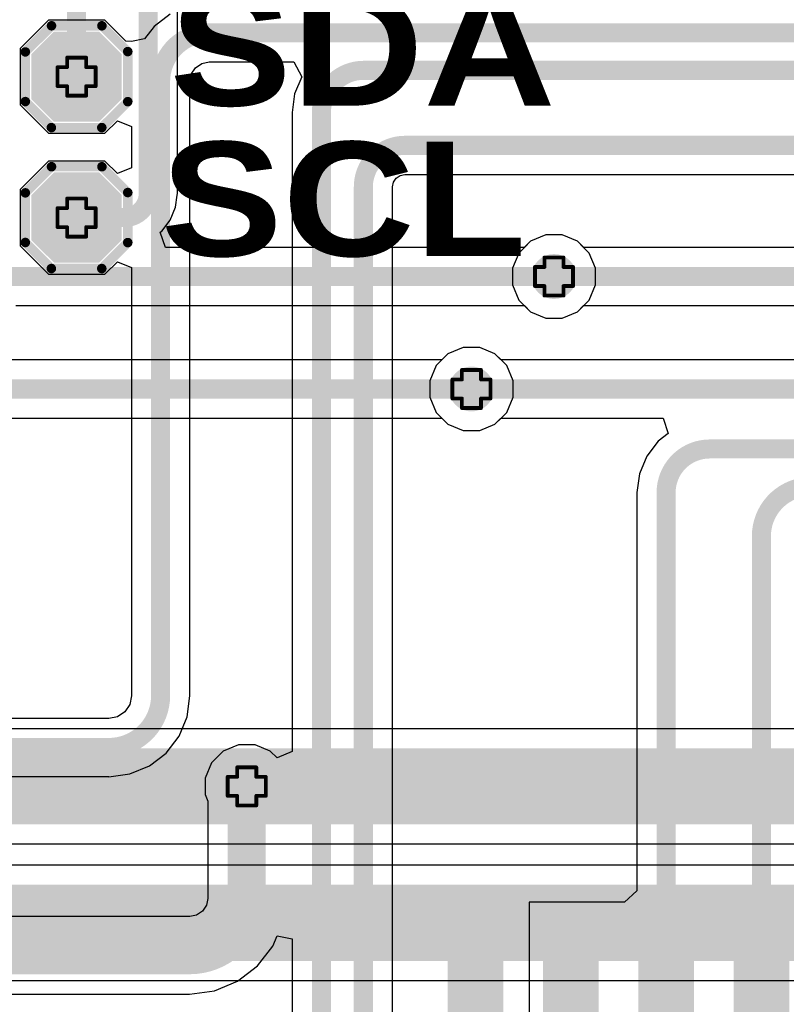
# Model space of a CAD drawing. Header units: inches. Extents: x -0.1 to 10.2, y 0 to 6.5.
# Tile 54 of 95: x 1.476 to 1.878, y 3.094 to 3.611. Entities that reach past the tile are written whole.
import ezdxf

# ---------------------------------------------------------------- set-up
doc = ezdxf.new("R2010")
doc.units = ezdxf.units.IN
doc.header["$MEASUREMENT"] = 0
for name, color, linetype in [('Bottom Layer', 5, 'Continuous'), ('Drill Drawing', 1, 'Continuous'), ('Top Layer', 1, 'Continuous'), ('Top Overlay', 2, 'Continuous'), ('Top Paste', 8, 'Continuous'), ('Top Solder', 216, 'Continuous'), ('Via Holes', 16, 'Continuous')]:
    doc.layers.add(name, color=color, linetype=linetype)
doc.styles.add('Arial Black_Bold', font='txt', dxfattribs={"height": 0.2})

# ---------------------------------------------------------------- blocks, each defined once
blk = doc.blocks.new('SOIC_16_300____12')
at = {"layer": 'Top Layer'}
for points in [[(-0.22441, 0.18681), (-0.15945, 0.18681), (-0.15945, 0.16319), (-0.22441, 0.16319)], [(0.15945, 0.18681), (0.22441, 0.18681), (0.22441, 0.16319), (0.15945, 0.16319)], [(-0.22441, 0.13681), (-0.15945, 0.13681), (-0.15945, 0.11319), (-0.22441, 0.11319)], [(0.15945, 0.13681), (0.22441, 0.13681), (0.22441, 0.11319), (0.15945, 0.11319)], [(-0.22441, 0.08681), (-0.15945, 0.08681), (-0.15945, 0.06319), (-0.22441, 0.06319)], [(0.15945, 0.08681), (0.22441, 0.08681), (0.22441, 0.06319), (0.15945, 0.06319)], [(-0.22441, 0.03681), (-0.15945, 0.03681), (-0.15945, 0.01319), (-0.22441, 0.01319)], [(0.15945, 0.03681), (0.22441, 0.03681), (0.22441, 0.01319), (0.15945, 0.01319)], [(-0.22441, -0.01319), (-0.15945, -0.01319), (-0.15945, -0.03681), (-0.22441, -0.03681)], [(0.15945, -0.01319), (0.22441, -0.01319), (0.22441, -0.03681), (0.15945, -0.03681)], [(-0.22441, -0.06319), (-0.15945, -0.06319), (-0.15945, -0.08681), (-0.22441, -0.08681)], [(0.15945, -0.06319), (0.22441, -0.06319), (0.22441, -0.08681), (0.15945, -0.08681)], [(-0.22441, -0.11319), (-0.15945, -0.11319), (-0.15945, -0.13681), (-0.22441, -0.13681)], [(0.15945, -0.11319), (0.22441, -0.11319), (0.22441, -0.13681), (0.15945, -0.13681)], [(-0.22441, -0.16319), (-0.15945, -0.16319), (-0.15945, -0.18681), (-0.22441, -0.18681)], [(0.15945, -0.16319), (0.22441, -0.16319), (0.22441, -0.18681), (0.15945, -0.18681)]]:
    blk.add_hatch(color=1, dxfattribs=at).paths.add_polyline_path(points)
at = {"layer": 'Top Overlay'}
blk.add_hatch(color=2, dxfattribs=at).paths.add_polyline_path([(-0.156, 0.162), (-0.142, 0.162), (-0.142, 0.188), (-0.156, 0.188)])
at = {"layer": 'Top Paste'}
for points in [[(-0.22441, 0.18681), (-0.15945, 0.18681), (-0.15945, 0.16319), (-0.22441, 0.16319)], [(0.15945, 0.18681), (0.22441, 0.18681), (0.22441, 0.16319), (0.15945, 0.16319)], [(-0.22441, 0.13681), (-0.15945, 0.13681), (-0.15945, 0.11319), (-0.22441, 0.11319)], [(0.15945, 0.13681), (0.22441, 0.13681), (0.22441, 0.11319), (0.15945, 0.11319)], [(-0.22441, 0.08681), (-0.15945, 0.08681), (-0.15945, 0.06319), (-0.22441, 0.06319)], [(0.15945, 0.08681), (0.22441, 0.08681), (0.22441, 0.06319), (0.15945, 0.06319)], [(-0.22441, 0.03681), (-0.15945, 0.03681), (-0.15945, 0.01319), (-0.22441, 0.01319)], [(0.15945, 0.03681), (0.22441, 0.03681), (0.22441, 0.01319), (0.15945, 0.01319)], [(-0.22441, -0.01319), (-0.15945, -0.01319), (-0.15945, -0.03681), (-0.22441, -0.03681)], [(0.15945, -0.01319), (0.22441, -0.01319), (0.22441, -0.03681), (0.15945, -0.03681)], [(-0.22441, -0.06319), (-0.15945, -0.06319), (-0.15945, -0.08681), (-0.22441, -0.08681)], [(0.15945, -0.06319), (0.22441, -0.06319), (0.22441, -0.08681), (0.15945, -0.08681)], [(-0.22441, -0.11319), (-0.15945, -0.11319), (-0.15945, -0.13681), (-0.22441, -0.13681)], [(0.15945, -0.11319), (0.22441, -0.11319), (0.22441, -0.13681), (0.15945, -0.13681)], [(-0.22441, -0.16319), (-0.15945, -0.16319), (-0.15945, -0.18681), (-0.22441, -0.18681)], [(0.15945, -0.16319), (0.22441, -0.16319), (0.22441, -0.18681), (0.15945, -0.18681)]]:
    blk.add_hatch(color=8, dxfattribs=at).paths.add_polyline_path(points)
at = {"layer": 'Top Solder'}
for points in [[(-0.22717, 0.18957), (-0.15669, 0.18957), (-0.15669, 0.16043), (-0.22717, 0.16043)], [(0.15669, 0.18957), (0.22717, 0.18957), (0.22717, 0.16043), (0.15669, 0.16043)], [(-0.22717, 0.13957), (-0.15669, 0.13957), (-0.15669, 0.11043), (-0.22717, 0.11043)], [(0.15669, 0.13957), (0.22717, 0.13957), (0.22717, 0.11043), (0.15669, 0.11043)], [(-0.22717, 0.08957), (-0.15669, 0.08957), (-0.15669, 0.06043), (-0.22717, 0.06043)], [(0.15669, 0.08957), (0.22717, 0.08957), (0.22717, 0.06043), (0.15669, 0.06043)], [(-0.22717, 0.03957), (-0.15669, 0.03957), (-0.15669, 0.01043), (-0.22717, 0.01043)], [(0.15669, 0.03957), (0.22717, 0.03957), (0.22717, 0.01043), (0.15669, 0.01043)], [(-0.22717, -0.01043), (-0.15669, -0.01043), (-0.15669, -0.03957), (-0.22717, -0.03957)], [(0.15669, -0.01043), (0.22717, -0.01043), (0.22717, -0.03957), (0.15669, -0.03957)], [(-0.22717, -0.06043), (-0.15669, -0.06043), (-0.15669, -0.08957), (-0.22717, -0.08957)], [(0.15669, -0.06043), (0.22717, -0.06043), (0.22717, -0.08957), (0.15669, -0.08957)], [(-0.22717, -0.11043), (-0.15669, -0.11043), (-0.15669, -0.13957), (-0.22717, -0.13957)], [(0.15669, -0.11043), (0.22717, -0.11043), (0.22717, -0.13957), (0.15669, -0.13957)], [(-0.22717, -0.16043), (-0.15669, -0.16043), (-0.15669, -0.18957), (-0.22717, -0.18957)], [(0.15669, -0.16043), (0.22717, -0.16043), (0.22717, -0.18957), (0.15669, -0.18957)]]:
    blk.add_hatch(color=216, dxfattribs=at).paths.add_polyline_path(points)
at = {"layer": 'Top Overlay', "const_width": 0.00787}
for points in [[(-0.2363, 0.171), (-0.2363, 0.181)], [(-0.2313, 0.176), (-0.2363, 0.181)], [(-0.2363, 0.171), (-0.2313, 0.176)]]:
    blk.add_lwpolyline(points, dxfattribs=at)
at = {"layer": 'Top Overlay', "const_width": 0.00394}
for points in [[(-0.23827, 0.181, 1), (-0.23433, 0.181, 1)], [(-0.23827, 0.181, 1), (-0.23433, 0.181, 1)], [(-0.23327, 0.176, 1), (-0.22933, 0.176, 1)], [(-0.23327, 0.176, 1), (-0.22933, 0.176, 1)], [(-0.23827, 0.171, 1), (-0.23433, 0.171, 1)], [(-0.23827, 0.171, 1), (-0.23433, 0.171, 1)]]:
    blk.add_lwpolyline(points, format="xyb", close=True, dxfattribs=at)
blk = doc.blocks.new('T____________0_5___18')
at = {"layer": 'Top Layer'}
blk.add_hatch(color=1, dxfattribs=at).paths.add_polyline_path([(0.00984, 0.01969), (-0.00984, 0.01969), (-0.01969, 0.00984), (-0.01969, -0.00984), (-0.00984, -0.01969), (0.00984, -0.01969), (0.01969, -0.00984), (0.01969, 0.00984)])
at = {"layer": 'Top Paste'}
blk.add_hatch(color=8, dxfattribs=at).paths.add_polyline_path([(0.00984, 0.01969), (-0.00984, 0.01969), (-0.01969, 0.00984), (-0.01969, -0.00984), (-0.00984, -0.01969), (0.00984, -0.01969), (0.01969, -0.00984), (0.01969, 0.00984)])
at = {"layer": 'Top Solder'}
blk.add_hatch(color=216, dxfattribs=at).paths.add_polyline_path([(0.01184, 0.02369), (-0.01184, 0.02369), (-0.02369, 0.01184), (-0.02369, -0.01184), (-0.01184, -0.02369), (0.01184, -0.02369), (0.02369, -0.01184), (0.02369, 0.01184)])
at = {"layer": 'Top Overlay', "const_width": 0.005}
for points in [[(-0.01321, 0.02675), (-0.02684, 0.01312)], [(0.01325, 0.02675), (-0.01321, 0.02675)], [(0.02692, 0.01308), (0.01325, 0.02675)], [(-0.02684, 0.01312), (-0.02684, -0.01316)], [(0.02692, 0.01308), (0.02692, -0.01299)], [(-0.01328, -0.02672), (-0.02684, -0.01316)], [(0.02692, -0.01299), (0.01318, -0.02672)], [(0.01318, -0.02672), (-0.01328, -0.02672)]]:
    blk.add_lwpolyline(points, dxfattribs=at)
at = {"layer": 'Top Overlay', "const_width": 0.0025}
for points in [[(-0.01446, 0.02675, 1), (-0.01196, 0.02675, 1)], [(-0.01446, 0.02675, 1), (-0.01196, 0.02675, 1)], [(0.012, 0.02675, 1), (0.0145, 0.02675, 1)], [(0.012, 0.02675, 1), (0.0145, 0.02675, 1)], [(-0.02809, 0.01312, 1), (-0.02559, 0.01312, 1)], [(-0.02809, 0.01312, 1), (-0.02559, 0.01312, 1)], [(0.02567, 0.01308, 1), (0.02817, 0.01308, 1)], [(0.02567, 0.01308, 1), (0.02817, 0.01308, 1)], [(-0.02809, -0.01316, 1), (-0.02559, -0.01316, 1)], [(-0.02809, -0.01316, 1), (-0.02559, -0.01316, 1)], [(0.02567, -0.01299, 1), (0.02817, -0.01299, 1)], [(0.02567, -0.01299, 1), (0.02817, -0.01299, 1)], [(-0.01453, -0.02672, 1), (-0.01203, -0.02672, 1)], [(-0.01453, -0.02672, 1), (-0.01203, -0.02672, 1)], [(0.01193, -0.02672, 1), (0.01443, -0.02672, 1)], [(0.01193, -0.02672, 1), (0.01443, -0.02672, 1)]]:
    blk.add_lwpolyline(points, format="xyb", close=True, dxfattribs=at)
blk = doc.blocks.new('T____________0_5___19')
at = {"layer": 'Top Layer'}
blk.add_hatch(color=1, dxfattribs=at).paths.add_polyline_path([(0.00984, 0.01969), (-0.00984, 0.01969), (-0.01969, 0.00984), (-0.01969, -0.00984), (-0.00984, -0.01969), (0.00984, -0.01969), (0.01969, -0.00984), (0.01969, 0.00984)])
at = {"layer": 'Top Paste'}
blk.add_hatch(color=8, dxfattribs=at).paths.add_polyline_path([(0.00984, 0.01969), (-0.00984, 0.01969), (-0.01969, 0.00984), (-0.01969, -0.00984), (-0.00984, -0.01969), (0.00984, -0.01969), (0.01969, -0.00984), (0.01969, 0.00984)])
at = {"layer": 'Top Solder'}
blk.add_hatch(color=216, dxfattribs=at).paths.add_polyline_path([(0.01184, 0.02369), (-0.01184, 0.02369), (-0.02369, 0.01184), (-0.02369, -0.01184), (-0.01184, -0.02369), (0.01184, -0.02369), (0.02369, -0.01184), (0.02369, 0.01184)])
at = {"layer": 'Top Overlay', "const_width": 0.005}
for points in [[(-0.01321, 0.02675), (-0.02684, 0.01312)], [(0.01325, 0.02675), (-0.01321, 0.02675)], [(0.02692, 0.01308), (0.01325, 0.02675)], [(-0.02684, 0.01312), (-0.02684, -0.01316)], [(0.02692, 0.01308), (0.02692, -0.01299)], [(-0.01328, -0.02672), (-0.02684, -0.01316)], [(0.02692, -0.01299), (0.01318, -0.02672)], [(0.01318, -0.02672), (-0.01328, -0.02672)]]:
    blk.add_lwpolyline(points, dxfattribs=at)
at = {"layer": 'Top Overlay', "const_width": 0.0025}
for points in [[(-0.01446, 0.02675, 1), (-0.01196, 0.02675, 1)], [(-0.01446, 0.02675, 1), (-0.01196, 0.02675, 1)], [(0.012, 0.02675, 1), (0.0145, 0.02675, 1)], [(0.012, 0.02675, 1), (0.0145, 0.02675, 1)], [(-0.02809, 0.01312, 1), (-0.02559, 0.01312, 1)], [(-0.02809, 0.01312, 1), (-0.02559, 0.01312, 1)], [(0.02567, 0.01308, 1), (0.02817, 0.01308, 1)], [(0.02567, 0.01308, 1), (0.02817, 0.01308, 1)], [(-0.02809, -0.01316, 1), (-0.02559, -0.01316, 1)], [(-0.02809, -0.01316, 1), (-0.02559, -0.01316, 1)], [(0.02567, -0.01299, 1), (0.02817, -0.01299, 1)], [(0.02567, -0.01299, 1), (0.02817, -0.01299, 1)], [(-0.01453, -0.02672, 1), (-0.01203, -0.02672, 1)], [(-0.01453, -0.02672, 1), (-0.01203, -0.02672, 1)], [(0.01193, -0.02672, 1), (0.01443, -0.02672, 1)], [(0.01193, -0.02672, 1), (0.01443, -0.02672, 1)]]:
    blk.add_lwpolyline(points, format="xyb", close=True, dxfattribs=at)

msp = doc.modelspace()

# ---------------------------------------------------------------- hatches: boundary and pattern name
at = {"layer": 'Bottom Layer'}
h = msp.add_hatch(color=5, dxfattribs=at)
edge = h.paths.add_edge_path()
edge.add_arc((1.5054, 3.58133), 0.01181, 0, 360)
h = msp.add_hatch(color=5, dxfattribs=at)
edge = h.paths.add_edge_path()
edge.add_arc((1.5054, 3.50732), 0.01181, 0, 360)
h = msp.add_hatch(color=5, dxfattribs=at)
edge = h.paths.add_edge_path()
edge.add_arc((1.75591, 3.47638), 0.01181, 0, 360)
h = msp.add_hatch(color=5, dxfattribs=at)
edge = h.paths.add_edge_path()
edge.add_arc((1.7126, 3.41732), 0.01181, 0, 360)
h = msp.add_hatch(color=5, dxfattribs=at)
edge = h.paths.add_edge_path()
edge.add_arc((1.59468, 3.20866), 0.01181, 0, 360)
at = {"layer": 'Top Layer'}
h = msp.add_hatch(color=1, dxfattribs=at)
edge = h.paths.add_edge_path()
edge.add_arc((1.5054, 3.58133), 0.01181, 0, 360)
h = msp.add_hatch(color=1, dxfattribs=at)
edge = h.paths.add_edge_path()
edge.add_arc((1.5054, 3.50732), 0.01181, 0, 360)
h = msp.add_hatch(color=1, dxfattribs=at)
edge = h.paths.add_edge_path()
edge.add_arc((1.75591, 3.47638), 0.01181, 0, 360)
h = msp.add_hatch(color=1, dxfattribs=at)
edge = h.paths.add_edge_path()
edge.add_arc((1.7126, 3.41732), 0.01181, 0, 360)
h = msp.add_hatch(color=1, dxfattribs=at)
edge = h.paths.add_edge_path()
edge.add_arc((1.59468, 3.20866), 0.01181, 0, 360)
at = {"layer": 'Via Holes'}
h = msp.add_hatch(color=7, dxfattribs=at)
edge = h.paths.add_edge_path()
edge.add_arc((1.5054, 3.58133), 0.00591, 0, 360)
h = msp.add_hatch(color=7, dxfattribs=at)
edge = h.paths.add_edge_path()
edge.add_arc((1.5054, 3.50732), 0.00591, 0, 360)
h = msp.add_hatch(color=7, dxfattribs=at)
edge = h.paths.add_edge_path()
edge.add_arc((1.75591, 3.47638), 0.00591, 0, 360)
h = msp.add_hatch(color=7, dxfattribs=at)
edge = h.paths.add_edge_path()
edge.add_arc((1.7126, 3.41732), 0.00591, 0, 360)
h = msp.add_hatch(color=7, dxfattribs=at)
edge = h.paths.add_edge_path()
edge.add_arc((1.59468, 3.20866), 0.00591, 0, 360)

# ---------------------------------------------------------------- linework, layer by layer
at = {"layer": 'Bottom Layer'}
for p, q in [((1.55829, 3.52), (1.55829, 3.70835)), ((1.55729, 3.51277), (1.55813, 3.51918)), ((1.55813, 3.51918), (1.55829, 3.52)), ((1.5545, 3.50604), (1.55729, 3.51277)), ((1.55006, 3.50026), (1.5545, 3.50604)), ((1.5493, 3.49967), (1.55006, 3.50026)), ((1.55201, 3.49167), (1.5493, 3.49967)), ((1.75157, 3.49819), (1.74355, 3.49487)), ((1.76024, 3.49819), (1.75157, 3.49819)), ((1.76826, 3.49487), (1.76024, 3.49819)), ((1.74035, 3.49167), (1.55201, 3.49167)), ((1.74355, 3.49487), (1.74035, 3.49167)), ((1.7744, 3.48873), (1.76826, 3.49487)), ((1.77772, 3.48072), (1.7744, 3.48873)), ((1.77772, 3.47204), (1.77772, 3.48072)), ((1.7744, 3.46402), (1.77772, 3.47204)), ((1.47348, 3.46108), (1.74035, 3.46108)), ((1.74035, 3.46108), (1.74355, 3.45789)), ((1.76826, 3.45789), (1.7744, 3.46402)), ((1.74355, 3.45789), (1.75157, 3.45457)), ((1.75157, 3.45457), (1.76024, 3.45457)), ((1.76024, 3.45457), (1.76826, 3.45789)), ((1.70826, 3.43913), (1.70024, 3.43581)), ((1.71694, 3.43913), (1.70826, 3.43913)), ((1.72495, 3.43581), (1.71694, 3.43913)), ((1.70024, 3.43581), (1.69705, 3.43262)), ((1.73109, 3.42968), (1.72495, 3.43581)), ((1.69705, 3.43262), (1.42892, 3.43262)), ((1.73441, 3.42166), (1.73109, 3.42968)), ((1.73441, 3.41298), (1.73441, 3.42166)), ((1.73109, 3.40497), (1.73441, 3.41298)), ((1.72495, 3.39883), (1.73109, 3.40497)), ((1.42892, 3.40203), (1.69705, 3.40203)), ((1.69705, 3.40203), (1.70024, 3.39883)), ((1.70024, 3.39883), (1.70826, 3.39551)), ((1.71694, 3.39551), (1.72495, 3.39883)), ((1.70826, 3.39551), (1.71694, 3.39551)), ((2.16685, 3.23892), (1.43035, 3.23892)), ((1.43035, 3.1784), (2.14567, 3.1784)), ((4.54456, 3.16726), (1.15923, 3.16726)), ((1.15923, 3.10674), (4.54456, 3.10674))]:
    msp.add_line(p, q, dxfattribs=at)
for points, const_width in [([(1.5054, 3.58133), (1.5054, 3.73035)], 0.01), ([(1.543, 3.52), (1.543, 3.71403)], 0.01), ([(1.5054, 3.50732), (1.53032, 3.50732)], 0.01), ([(1.47348, 3.47638), (1.75591, 3.47638)], 0.01), ([(1.42892, 3.41732), (1.7126, 3.41732)], 0.01), ([(1.43035, 3.20866), (1.59468, 3.20866)], 0.04), ([(1.59468, 3.20866), (2.11661, 3.20866)], 0.04), ([(1.15923, 3.137), (4.54456, 3.137)], 0.04)]:
    msp.add_lwpolyline(points, dxfattribs=dict(at, const_width=const_width))
for points, const_width in [([(1.5029, 3.58133, 1), (1.5079, 3.58133, 1)], 0.005), ([(1.5405, 3.52, 1), (1.5455, 3.52, 1)], 0.005), ([(1.5405, 3.52, 1), (1.5455, 3.52, 1)], 0.005), ([(1.5029, 3.50732, 1), (1.5079, 3.50732, 1)], 0.005), ([(1.52782, 3.50732, 1), (1.53282, 3.50732, 1)], 0.005), ([(1.52782, 3.50732, 1), (1.53282, 3.50732, 1)], 0.005), ([(1.47098, 3.47638, 1), (1.47598, 3.47638, 1)], 0.005), ([(1.47098, 3.47638, 1), (1.47598, 3.47638, 1)], 0.005), ([(1.75341, 3.47638, 1), (1.75841, 3.47638, 1)], 0.005), ([(1.7101, 3.41732, 1), (1.7151, 3.41732, 1)], 0.005), ([(1.58468, 3.20866, 1), (1.60468, 3.20866, 1)], 0.02), ([(1.58468, 3.20866, 1), (1.60468, 3.20866, 1)], 0.02)]:
    msp.add_lwpolyline(points, format="xyb", close=True, dxfattribs=dict(at, const_width=const_width))
at = {"layer": 'Bottom Layer', "const_width": 0.01}
for points in [[(1.543, 3.52, -0.414214), (1.53032, 3.50732)], [(1.47348, 3.47638, -0.414214), (1.43701, 3.51285)]]:
    msp.add_lwpolyline(points, format="xyb", dxfattribs=at)
at = {"layer": 'Drill Drawing', "const_width": 0.002}
for points in [[(1.5004, 3.58633), (1.5004, 3.59133)], [(1.5004, 3.59133), (1.5104, 3.59133)], [(1.5104, 3.58633), (1.5104, 3.59133)], [(1.4954, 3.57633), (1.4954, 3.58633)], [(1.4954, 3.58633), (1.5004, 3.58633)], [(1.5104, 3.58633), (1.5154, 3.58633)], [(1.5154, 3.57633), (1.5154, 3.58633)], [(1.4954, 3.57633), (1.5004, 3.57633)], [(1.5004, 3.57133), (1.5004, 3.57633)], [(1.5104, 3.57633), (1.5154, 3.57633)], [(1.5104, 3.57133), (1.5104, 3.57633)], [(1.5004, 3.57133), (1.5104, 3.57133)], [(1.5004, 3.51232), (1.5004, 3.51732)], [(1.5004, 3.51732), (1.5104, 3.51732)], [(1.5104, 3.51232), (1.5104, 3.51732)], [(1.4954, 3.50232), (1.4954, 3.51232)], [(1.4954, 3.51232), (1.5004, 3.51232)], [(1.5104, 3.51232), (1.5154, 3.51232)], [(1.5154, 3.50232), (1.5154, 3.51232)], [(1.4954, 3.50232), (1.5004, 3.50232)], [(1.5004, 3.49732), (1.5004, 3.50232)], [(1.5104, 3.50232), (1.5154, 3.50232)], [(1.5104, 3.49732), (1.5104, 3.50232)], [(1.5004, 3.49732), (1.5104, 3.49732)], [(1.75091, 3.48138), (1.75091, 3.48638)], [(1.75091, 3.48638), (1.76091, 3.48638)], [(1.76091, 3.48138), (1.76091, 3.48638)], [(1.74591, 3.47138), (1.74591, 3.48138)], [(1.74591, 3.48138), (1.75091, 3.48138)], [(1.76091, 3.48138), (1.76591, 3.48138)], [(1.76591, 3.47138), (1.76591, 3.48138)], [(1.74591, 3.47138), (1.75091, 3.47138)], [(1.75091, 3.46638), (1.75091, 3.47138)], [(1.76091, 3.47138), (1.76591, 3.47138)], [(1.76091, 3.46638), (1.76091, 3.47138)], [(1.75091, 3.46638), (1.76091, 3.46638)], [(1.7076, 3.42232), (1.7076, 3.42732)], [(1.7076, 3.42732), (1.7176, 3.42732)], [(1.7176, 3.42232), (1.7176, 3.42732)], [(1.7026, 3.41232), (1.7026, 3.42232)], [(1.7026, 3.42232), (1.7076, 3.42232)], [(1.7176, 3.42232), (1.7226, 3.42232)], [(1.7226, 3.41232), (1.7226, 3.42232)], [(1.7026, 3.41232), (1.7076, 3.41232)], [(1.7076, 3.40732), (1.7076, 3.41232)], [(1.7176, 3.41232), (1.7226, 3.41232)], [(1.7176, 3.40732), (1.7176, 3.41232)], [(1.7076, 3.40732), (1.7176, 3.40732)], [(1.58968, 3.21366), (1.58968, 3.21866)], [(1.58968, 3.21866), (1.59968, 3.21866)], [(1.59968, 3.21366), (1.59968, 3.21866)], [(1.58468, 3.20366), (1.58468, 3.21366)], [(1.58468, 3.21366), (1.58968, 3.21366)], [(1.59968, 3.21366), (1.60468, 3.21366)], [(1.60468, 3.20366), (1.60468, 3.21366)], [(1.58468, 3.20366), (1.58968, 3.20366)], [(1.58968, 3.19866), (1.58968, 3.20366)], [(1.59968, 3.20366), (1.60468, 3.20366)], [(1.59968, 3.19866), (1.59968, 3.20366)], [(1.58968, 3.19866), (1.59968, 3.19866)]]:
    msp.add_lwpolyline(points, dxfattribs=at)
at = {"layer": 'Drill Drawing', "const_width": 0.001}
for points in [[(1.4999, 3.59133, 1), (1.5009, 3.59133, 1)], [(1.4999, 3.59133, 1), (1.5009, 3.59133, 1)], [(1.5099, 3.59133, 1), (1.5109, 3.59133, 1)], [(1.5099, 3.59133, 1), (1.5109, 3.59133, 1)], [(1.4949, 3.58633, 1), (1.4959, 3.58633, 1)], [(1.4949, 3.58633, 1), (1.4959, 3.58633, 1)], [(1.4999, 3.58633, 1), (1.5009, 3.58633, 1)], [(1.4999, 3.58633, 1), (1.5009, 3.58633, 1)], [(1.5099, 3.58633, 1), (1.5109, 3.58633, 1)], [(1.5099, 3.58633, 1), (1.5109, 3.58633, 1)], [(1.5149, 3.58633, 1), (1.5159, 3.58633, 1)], [(1.5149, 3.58633, 1), (1.5159, 3.58633, 1)], [(1.4949, 3.57633, 1), (1.4959, 3.57633, 1)], [(1.4949, 3.57633, 1), (1.4959, 3.57633, 1)], [(1.4999, 3.57633, 1), (1.5009, 3.57633, 1)], [(1.4999, 3.57633, 1), (1.5009, 3.57633, 1)], [(1.5099, 3.57633, 1), (1.5109, 3.57633, 1)], [(1.5099, 3.57633, 1), (1.5109, 3.57633, 1)], [(1.5149, 3.57633, 1), (1.5159, 3.57633, 1)], [(1.5149, 3.57633, 1), (1.5159, 3.57633, 1)], [(1.4999, 3.57133, 1), (1.5009, 3.57133, 1)], [(1.4999, 3.57133, 1), (1.5009, 3.57133, 1)], [(1.5099, 3.57133, 1), (1.5109, 3.57133, 1)], [(1.5099, 3.57133, 1), (1.5109, 3.57133, 1)], [(1.4999, 3.51732, 1), (1.5009, 3.51732, 1)], [(1.4999, 3.51732, 1), (1.5009, 3.51732, 1)], [(1.5099, 3.51732, 1), (1.5109, 3.51732, 1)], [(1.5099, 3.51732, 1), (1.5109, 3.51732, 1)], [(1.4949, 3.51232, 1), (1.4959, 3.51232, 1)], [(1.4949, 3.51232, 1), (1.4959, 3.51232, 1)], [(1.4999, 3.51232, 1), (1.5009, 3.51232, 1)], [(1.4999, 3.51232, 1), (1.5009, 3.51232, 1)], [(1.5099, 3.51232, 1), (1.5109, 3.51232, 1)], [(1.5099, 3.51232, 1), (1.5109, 3.51232, 1)], [(1.5149, 3.51232, 1), (1.5159, 3.51232, 1)], [(1.5149, 3.51232, 1), (1.5159, 3.51232, 1)], [(1.4949, 3.50232, 1), (1.4959, 3.50232, 1)], [(1.4949, 3.50232, 1), (1.4959, 3.50232, 1)], [(1.4999, 3.50232, 1), (1.5009, 3.50232, 1)], [(1.4999, 3.50232, 1), (1.5009, 3.50232, 1)], [(1.5099, 3.50232, 1), (1.5109, 3.50232, 1)], [(1.5099, 3.50232, 1), (1.5109, 3.50232, 1)], [(1.5149, 3.50232, 1), (1.5159, 3.50232, 1)], [(1.5149, 3.50232, 1), (1.5159, 3.50232, 1)], [(1.4999, 3.49732, 1), (1.5009, 3.49732, 1)], [(1.4999, 3.49732, 1), (1.5009, 3.49732, 1)], [(1.5099, 3.49732, 1), (1.5109, 3.49732, 1)], [(1.5099, 3.49732, 1), (1.5109, 3.49732, 1)], [(1.75041, 3.48638, 1), (1.75141, 3.48638, 1)], [(1.75041, 3.48638, 1), (1.75141, 3.48638, 1)], [(1.76041, 3.48638, 1), (1.76141, 3.48638, 1)], [(1.76041, 3.48638, 1), (1.76141, 3.48638, 1)], [(1.74541, 3.48138, 1), (1.74641, 3.48138, 1)], [(1.74541, 3.48138, 1), (1.74641, 3.48138, 1)], [(1.75041, 3.48138, 1), (1.75141, 3.48138, 1)], [(1.75041, 3.48138, 1), (1.75141, 3.48138, 1)], [(1.76041, 3.48138, 1), (1.76141, 3.48138, 1)], [(1.76041, 3.48138, 1), (1.76141, 3.48138, 1)], [(1.76541, 3.48138, 1), (1.76641, 3.48138, 1)], [(1.76541, 3.48138, 1), (1.76641, 3.48138, 1)], [(1.74541, 3.47138, 1), (1.74641, 3.47138, 1)], [(1.74541, 3.47138, 1), (1.74641, 3.47138, 1)], [(1.75041, 3.47138, 1), (1.75141, 3.47138, 1)], [(1.75041, 3.47138, 1), (1.75141, 3.47138, 1)], [(1.76041, 3.47138, 1), (1.76141, 3.47138, 1)], [(1.76041, 3.47138, 1), (1.76141, 3.47138, 1)], [(1.76541, 3.47138, 1), (1.76641, 3.47138, 1)], [(1.76541, 3.47138, 1), (1.76641, 3.47138, 1)], [(1.75041, 3.46638, 1), (1.75141, 3.46638, 1)], [(1.75041, 3.46638, 1), (1.75141, 3.46638, 1)], [(1.76041, 3.46638, 1), (1.76141, 3.46638, 1)], [(1.76041, 3.46638, 1), (1.76141, 3.46638, 1)], [(1.7071, 3.42732, 1), (1.7081, 3.42732, 1)], [(1.7071, 3.42732, 1), (1.7081, 3.42732, 1)], [(1.7171, 3.42732, 1), (1.7181, 3.42732, 1)], [(1.7171, 3.42732, 1), (1.7181, 3.42732, 1)], [(1.7021, 3.42232, 1), (1.7031, 3.42232, 1)], [(1.7021, 3.42232, 1), (1.7031, 3.42232, 1)], [(1.7071, 3.42232, 1), (1.7081, 3.42232, 1)], [(1.7071, 3.42232, 1), (1.7081, 3.42232, 1)], [(1.7171, 3.42232, 1), (1.7181, 3.42232, 1)], [(1.7171, 3.42232, 1), (1.7181, 3.42232, 1)], [(1.7221, 3.42232, 1), (1.7231, 3.42232, 1)], [(1.7221, 3.42232, 1), (1.7231, 3.42232, 1)], [(1.7021, 3.41232, 1), (1.7031, 3.41232, 1)], [(1.7021, 3.41232, 1), (1.7031, 3.41232, 1)], [(1.7071, 3.41232, 1), (1.7081, 3.41232, 1)], [(1.7071, 3.41232, 1), (1.7081, 3.41232, 1)], [(1.7171, 3.41232, 1), (1.7181, 3.41232, 1)], [(1.7171, 3.41232, 1), (1.7181, 3.41232, 1)], [(1.7221, 3.41232, 1), (1.7231, 3.41232, 1)], [(1.7221, 3.41232, 1), (1.7231, 3.41232, 1)], [(1.7071, 3.40732, 1), (1.7081, 3.40732, 1)], [(1.7071, 3.40732, 1), (1.7081, 3.40732, 1)], [(1.7171, 3.40732, 1), (1.7181, 3.40732, 1)], [(1.7171, 3.40732, 1), (1.7181, 3.40732, 1)], [(1.58918, 3.21866, 1), (1.59018, 3.21866, 1)], [(1.58918, 3.21866, 1), (1.59018, 3.21866, 1)], [(1.59918, 3.21866, 1), (1.60018, 3.21866, 1)], [(1.59918, 3.21866, 1), (1.60018, 3.21866, 1)], [(1.58418, 3.21366, 1), (1.58518, 3.21366, 1)], [(1.58418, 3.21366, 1), (1.58518, 3.21366, 1)], [(1.58918, 3.21366, 1), (1.59018, 3.21366, 1)], [(1.58918, 3.21366, 1), (1.59018, 3.21366, 1)], [(1.59918, 3.21366, 1), (1.60018, 3.21366, 1)], [(1.59918, 3.21366, 1), (1.60018, 3.21366, 1)], [(1.60418, 3.21366, 1), (1.60518, 3.21366, 1)], [(1.60418, 3.21366, 1), (1.60518, 3.21366, 1)], [(1.58418, 3.20366, 1), (1.58518, 3.20366, 1)], [(1.58418, 3.20366, 1), (1.58518, 3.20366, 1)], [(1.58918, 3.20366, 1), (1.59018, 3.20366, 1)], [(1.58918, 3.20366, 1), (1.59018, 3.20366, 1)], [(1.59918, 3.20366, 1), (1.60018, 3.20366, 1)], [(1.59918, 3.20366, 1), (1.60018, 3.20366, 1)], [(1.60418, 3.20366, 1), (1.60518, 3.20366, 1)], [(1.60418, 3.20366, 1), (1.60518, 3.20366, 1)], [(1.58918, 3.19866, 1), (1.59018, 3.19866, 1)], [(1.58918, 3.19866, 1), (1.59018, 3.19866, 1)], [(1.59918, 3.19866, 1), (1.60018, 3.19866, 1)], [(1.59918, 3.19866, 1), (1.60018, 3.19866, 1)]]:
    msp.add_lwpolyline(points, format="xyb", close=True, dxfattribs=at)
at = {"layer": 'Top Layer'}
for p, q in [((1.55457, 3.6142), (1.54609, 3.6077)), ((1.49056, 3.61102), (1.47571, 3.59618)), ((1.52024, 3.61102), (1.49056, 3.61102)), ((1.53126, 3.6), (1.52024, 3.61102)), ((1.54609, 3.6077), (1.54104, 3.60111)), ((1.53414, 3.59973), (1.53126, 3.6)), ((1.54104, 3.60111), (1.53414, 3.59973)), ((1.47571, 3.59618), (1.47571, 3.56649)), ((1.56777, 3.58602), (1.5711, 3.58825)), ((1.5711, 3.58825), (1.57502, 3.58903)), ((1.57502, 3.58903), (1.57502, 3.58904)), ((1.57502, 3.58904), (1.61942, 3.58904)), ((1.61942, 3.58904), (1.62355, 3.58127)), ((1.56555, 3.5827), (1.56777, 3.58602)), ((1.56476, 3.25622), (1.56476, 3.57877)), ((1.56476, 3.57877), (1.56477, 3.57877)), ((1.56477, 3.57877), (1.56555, 3.5827)), ((1.62355, 3.58127), (1.61981, 3.57226)), ((1.61981, 3.57226), (1.61854, 3.56258)), ((1.47571, 3.56649), (1.49056, 3.55165)), ((1.61854, 3.56258), (1.61856, 3.56258)), ((1.61856, 3.56258), (1.61856, 3.22694)), ((1.52024, 3.55165), (1.52678, 3.55819)), ((1.52678, 3.55819), (1.53417, 3.55512)), ((1.53417, 3.55512), (1.53417, 3.53353)), ((1.49056, 3.55165), (1.52024, 3.55165)), ((1.49056, 3.53701), (1.47571, 3.52216)), ((1.52024, 3.53701), (1.49056, 3.53701)), ((1.52678, 3.53047), (1.52024, 3.53701)), ((1.53417, 3.53353), (1.52678, 3.53047)), ((1.67173, 3.52594), (1.67312, 3.52802)), ((1.67312, 3.52802), (1.6752, 3.52941)), ((1.6752, 3.52941), (1.67766, 3.5299)), ((1.67766, 3.5299), (1.67766, 3.52998)), ((1.67766, 3.52998), (2.2025, 3.52998)), ((1.47571, 3.52216), (1.47571, 3.49248)), ((1.67116, 3.04373), (1.67116, 3.52349)), ((1.67116, 3.52349), (1.67125, 3.52349)), ((1.67125, 3.52349), (1.67173, 3.52594)), ((1.75157, 3.49819), (1.74355, 3.49487)), ((1.76024, 3.49819), (1.75157, 3.49819)), ((1.76826, 3.49487), (1.76024, 3.49819)), ((1.47571, 3.49248), (1.49056, 3.47764)), ((1.74355, 3.49487), (1.73741, 3.48873)), ((1.77146, 3.49167), (1.76826, 3.49487)), ((2.23132, 3.49167), (1.77146, 3.49167)), ((1.73741, 3.48873), (1.73409, 3.48072)), ((1.52024, 3.47764), (1.52678, 3.48417)), ((1.52678, 3.48417), (1.53417, 3.48111)), ((1.53417, 3.48111), (1.53417, 3.25622)), ((1.73409, 3.48072), (1.73409, 3.47204)), ((1.49056, 3.47764), (1.52024, 3.47764)), ((1.73409, 3.47204), (1.73741, 3.46402)), ((1.73741, 3.46402), (1.74355, 3.45789)), ((1.76826, 3.45789), (1.77146, 3.46108)), ((1.77146, 3.46108), (2.15722, 3.46108)), ((1.74355, 3.45789), (1.75157, 3.45457)), ((1.75157, 3.45457), (1.76024, 3.45457)), ((1.76024, 3.45457), (1.76826, 3.45789)), ((1.70826, 3.43913), (1.70024, 3.43581)), ((1.71694, 3.43913), (1.70826, 3.43913)), ((1.72495, 3.43581), (1.71694, 3.43913)), ((1.70024, 3.43581), (1.69411, 3.42968)), ((1.72815, 3.43262), (1.72495, 3.43581)), ((1.69411, 3.42968), (1.69079, 3.42166)), ((2.09067, 3.43262), (1.72815, 3.43262)), ((1.69079, 3.42166), (1.69079, 3.41298)), ((1.69079, 3.41298), (1.69411, 3.40497)), ((1.69411, 3.40497), (1.70024, 3.39883)), ((1.70024, 3.39883), (1.70826, 3.39551)), ((1.71694, 3.39551), (1.72495, 3.39883)), ((1.72495, 3.39883), (1.72815, 3.40203)), ((1.72815, 3.40203), (1.81319, 3.40203)), ((1.81319, 3.40203), (1.8159, 3.39403)), ((1.70826, 3.39551), (1.71694, 3.39551)), ((1.8159, 3.39403), (1.81062, 3.38997)), ((1.81062, 3.38997), (1.80455, 3.38207)), ((1.80455, 3.38207), (1.80074, 3.37286)), ((1.80074, 3.37286), (1.79944, 3.36298)), ((1.79944, 3.36298), (1.79947, 3.36298)), ((1.79947, 3.36298), (1.79947, 3.15377)), ((1.53418, 3.25617), (1.53329, 3.25168)), ((1.53417, 3.25622), (1.53418, 3.25617)), ((1.56338, 3.24522), (1.56483, 3.25622)), ((1.56483, 3.25622), (1.56476, 3.25622)), ((1.53071, 3.24783), (1.52686, 3.24526)), ((1.53329, 3.25168), (1.53071, 3.24783)), ((1.52232, 3.24438), (1.33385, 3.24438)), ((1.52238, 3.24436), (1.52232, 3.24438)), ((1.52686, 3.24526), (1.52238, 3.24436)), ((1.55913, 3.23497), (1.56338, 3.24522)), ((1.55238, 3.22617), (1.55913, 3.23497)), ((1.58233, 3.22715), (1.57619, 3.22102)), ((1.59035, 3.23047), (1.58233, 3.22715)), ((1.59902, 3.23047), (1.59035, 3.23047)), ((1.60704, 3.22715), (1.59902, 3.23047)), ((1.61056, 3.22363), (1.60704, 3.22715)), ((1.61856, 3.22694), (1.61056, 3.22363)), ((1.54357, 3.21941), (1.55238, 3.22617)), ((1.53332, 3.21517), (1.54357, 3.21941)), ((1.57619, 3.22102), (1.57287, 3.213)), ((0.94088, 3.21379), (1.52232, 3.21379)), ((1.52232, 3.21372), (1.53332, 3.21517)), ((1.52232, 3.21379), (1.52232, 3.21372)), ((1.57287, 3.213), (1.57287, 3.20432)), ((1.57287, 3.20432), (1.57429, 3.2009)), ((1.57429, 3.2009), (1.57429, 3.15)), ((1.57433, 3.1498), (1.57363, 3.14629)), ((1.57429, 3.15), (1.57433, 3.1498)), ((1.79947, 3.15377), (1.79295, 3.1478)), ((1.57363, 3.14629), (1.57153, 3.14315)), ((1.78495, 3.1478), (1.74295, 3.1478)), ((1.74295, 3.1478), (1.74295, 3.06283)), ((1.78657, 3.1478), (1.78495, 3.1478)), ((1.79295, 3.1478), (1.78657, 3.1478)), ((1.56468, 3.14039), (1.22915, 3.14039)), ((1.56488, 3.14035), (1.56468, 3.14039)), ((1.56839, 3.14105), (1.56488, 3.14035)), ((1.57153, 3.14315), (1.56839, 3.14105)), ((1.60836, 3.12478), (1.61056, 3.13011)), ((1.61056, 3.13011), (1.61856, 3.12852)), ((1.61856, 3.12852), (1.61856, 3.0562)), ((1.60034, 3.11434), (1.60836, 3.12478)), ((1.5899, 3.10633), (1.60034, 3.11434)), ((1.57774, 3.10129), (1.5899, 3.10633)), ((1.22915, 3.09961), (1.56468, 3.09961)), ((1.56468, 3.09957), (1.57774, 3.10129)), ((1.56468, 3.09961), (1.56468, 3.09957))]:
    msp.add_line(p, q, dxfattribs=at)
for points, const_width in [([(1.54946, 3.57877, -0.414214), (1.57502, 3.60433)], 0.01), ([(1.63386, 3.56258, -0.414214), (1.65592, 3.58465)], 0.01), ([(1.65587, 3.52349, -0.414214), (1.67766, 3.54528)], 0.01), ([(1.81476, 3.36298, -0.414214), (1.83761, 3.38583)], 0.01), ([(1.86476, 3.34003, -0.414214), (1.89088, 3.36614)], 0.01), ([(1.54946, 3.25622, -0.414214), (1.52232, 3.22908)], 0.01), ([(1.59468, 3.15, -0.414214), (1.56468, 3.12)], 0.02)]:
    msp.add_lwpolyline(points, format="xyb", dxfattribs=dict(at, const_width=const_width))
for points, const_width in [([(1.57502, 3.60433), (2.22697, 3.60433)], 0.01), ([(1.65592, 3.58465), (2.22697, 3.58465)], 0.01), ([(1.54946, 3.25622), (1.54946, 3.57877)], 0.01), ([(1.63386, 3.0562), (1.63386, 3.56258)], 0.01), ([(1.67766, 3.54528), (2.22697, 3.54528)], 0.01), ([(1.65587, 3.04373), (1.65587, 3.52349)], 0.01), ([(1.75591, 3.47638), (2.25984, 3.47638)], 0.01), ([(1.7126, 3.41732), (2.11811, 3.41732)], 0.01), ([(1.83761, 3.38583), (2.35827, 3.38583)], 0.01), ([(1.81476, 3.10139), (1.81476, 3.36298)], 0.01), ([(1.86476, 3.10139), (1.86476, 3.34003)], 0.01), ([(0.94016, 3.22908), (1.52232, 3.22908)], 0.01), ([(1.59468, 3.15), (1.59468, 3.20866)], 0.02), ([(1.12129, 3.12), (1.56468, 3.12)], 0.02)]:
    msp.add_lwpolyline(points, dxfattribs=dict(at, const_width=const_width))
for points, const_width in [([(1.57252, 3.60433, 1), (1.57752, 3.60433, 1)], 0.005), ([(1.57252, 3.60433, 1), (1.57752, 3.60433, 1)], 0.005), ([(1.65342, 3.58465, 1), (1.65842, 3.58465, 1)], 0.005), ([(1.65342, 3.58465, 1), (1.65842, 3.58465, 1)], 0.005), ([(1.54696, 3.57877, 1), (1.55196, 3.57877, 1)], 0.005), ([(1.54696, 3.57877, 1), (1.55196, 3.57877, 1)], 0.005), ([(1.63136, 3.56258, 1), (1.63636, 3.56258, 1)], 0.005), ([(1.63136, 3.56258, 1), (1.63636, 3.56258, 1)], 0.005), ([(1.67516, 3.54528, 1), (1.68016, 3.54528, 1)], 0.005), ([(1.67516, 3.54528, 1), (1.68016, 3.54528, 1)], 0.005), ([(1.65337, 3.52349, 1), (1.65837, 3.52349, 1)], 0.005), ([(1.65337, 3.52349, 1), (1.65837, 3.52349, 1)], 0.005), ([(1.75341, 3.47638, 1), (1.75841, 3.47638, 1)], 0.005), ([(1.7101, 3.41732, 1), (1.7151, 3.41732, 1)], 0.005), ([(1.83511, 3.38583, 1), (1.84011, 3.38583, 1)], 0.005), ([(1.83511, 3.38583, 1), (1.84011, 3.38583, 1)], 0.005), ([(1.81226, 3.36298, 1), (1.81726, 3.36298, 1)], 0.005), ([(1.81226, 3.36298, 1), (1.81726, 3.36298, 1)], 0.005), ([(1.86226, 3.34003, 1), (1.86726, 3.34003, 1)], 0.005), ([(1.86226, 3.34003, 1), (1.86726, 3.34003, 1)], 0.005), ([(1.54696, 3.25622, 1), (1.55196, 3.25622, 1)], 0.005), ([(1.54696, 3.25622, 1), (1.55196, 3.25622, 1)], 0.005), ([(1.51982, 3.22908, 1), (1.52482, 3.22908, 1)], 0.005), ([(1.51982, 3.22908, 1), (1.52482, 3.22908, 1)], 0.005), ([(1.58968, 3.20866, 1), (1.59968, 3.20866, 1)], 0.01), ([(1.58968, 3.15, 1), (1.59968, 3.15, 1)], 0.01), ([(1.58968, 3.15, 1), (1.59968, 3.15, 1)], 0.01), ([(1.55968, 3.12, 1), (1.56968, 3.12, 1)], 0.01), ([(1.55968, 3.12, 1), (1.56968, 3.12, 1)], 0.01), ([(1.81226, 3.10139, 1), (1.81726, 3.10139, 1)], 0.005), ([(1.86226, 3.10139, 1), (1.86726, 3.10139, 1)], 0.005)]:
    msp.add_lwpolyline(points, format="xyb", close=True, dxfattribs=dict(at, const_width=const_width))

# ---------------------------------------------------------------- block references
for name, p, rotation in [('T____________0_5___19', (1.5054, 3.58133), 180), ('T____________0_5___18', (1.5054, 3.50732), 180), ('SOIC_16_300____12', (1.88976, 2.91339), 270)]:
    msp.add_blockref(name, p, dxfattribs=dict(rotation=rotation))

# ---------------------------------------------------------------- texts
at = {"layer": 'Top Overlay', "style": 'Arial Black_Bold'}
for s, p in [('SDA', (1.55421, 3.56613)), ('SCL', (1.5495, 3.48711))]:
    msp.add_text(s, height=0.06, dxfattribs=at).set_placement(p)

doc.saveas('drawing.dxf')
